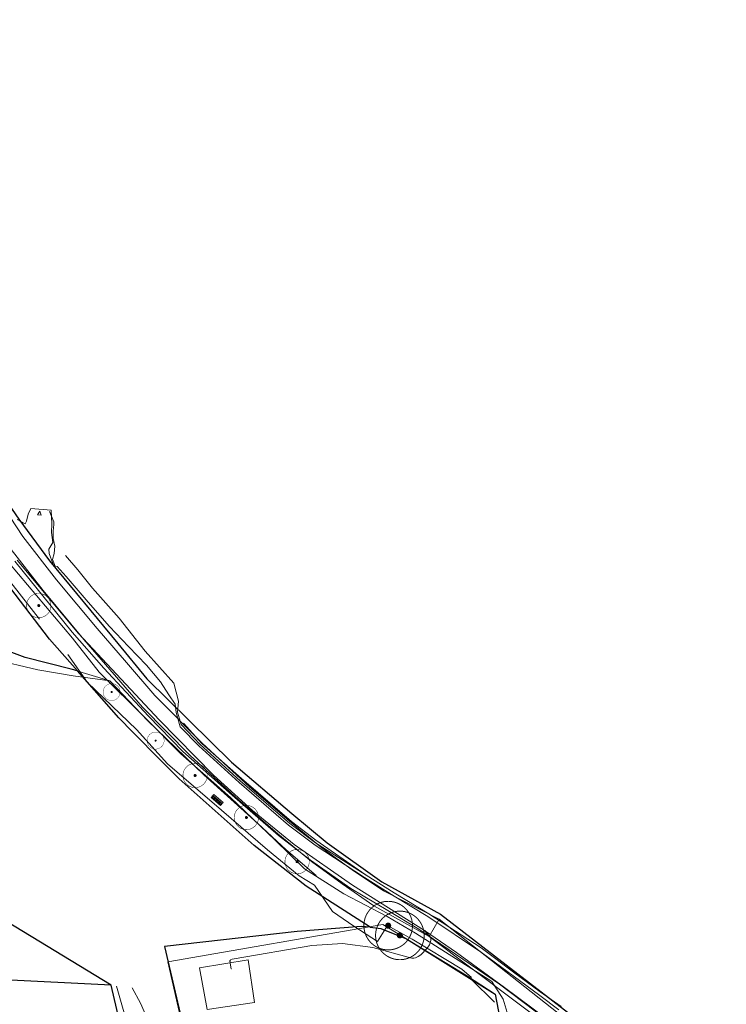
# Model space of a CAD drawing. Header units: metres. Extents: x 190798 to 192239, y 307689 to 310000.
# Tile 86 of 107: x 191562 to 191678, y 309143 to 309305. Entities that reach past the tile are written whole.
import ezdxf
from ezdxf.lldxf.tags import DXFTag

# ---------------------------------------------------------------- set-up
doc = ezdxf.new("R2010")
doc.units = ezdxf.units.M
for name, color, linetype, lineweight in [('B-WE-KL-ET_LS-G', 190, 'KL-LS-N', 5), ('PH-BEST-BOOM-HANDHAVEN', 253, 'Continuous', 9), ('PH-BEST-INRIT', 253, 'Continuous', 9), ('PH-BEST-KANTVERHARDING', 253, 'Continuous', 9), ('PH-INM-DOORGANG', 252, '1-200 FENCELINE2', 18), ('PH-INM-HAAG', 252, '1-200 BLOKHAAG', 18), ('PH-INM-KRUIN', 252, 'Continuous', 18), ('PH-INM-ONVERHARD', 252, 'Continuous', 18), ('PH-INM-RASTERHEKWERK HANDHaven', 252, '1-200 HEKWERK', 18), ('PH-INM-VLAKVERDICHTINGSLIJN', 252, 'Continuous', 18), ('PH-INM-ZITBANK', 252, 'Continuous', 18)]:
    doc.layers.add(name, color=color, linetype=linetype, lineweight=lineweight)
doc.layers.add('PH-BEST-KADASTRALE-GRENS', color=150, linetype='KG-KADASTRAAL-SO')
doc.layers.add('PH-BEST-KL-LAAGSPANNING-ENEXIS', color=12, linetype='1-200 LAAGSPANNING')
doc.styles.add('NLCS-ISO', font='NLCS-ISO.ttf')
doc.styles.add('ROMANS', font='romans.shx')
doc.styles.get("Standard").update_dxf_attribs({"font": 'arial.ttf'})
doc.linetypes.add('1-200 BLOKHAAG', pattern='A,0,-0.035,[1,Gras.shx,S=5,R=0,X=0,Y=0.0025],-0.475', length=0.51)
doc.linetypes.add('1-200 FENCELINE2', pattern='A,1.27,-0.508,[132,ltypeshp.shx,S=0.508,R=0,X=-0.508,Y=0],-0.508,5.08', length=7.366)
doc.linetypes.add('1-200 HEKWERK', pattern='A,1.5,-0.4,["X",ROMANS,S=0.24,R=0,X=-0.275,Y=-0.12],-0.05', length=1.95)
doc.linetypes.add('1-200 LAAGSPANNING', pattern='A,1.5,-0.6,["LS",ROMANS,S=0.24,R=0,X=-0.45,Y=-0.12],-0.05', length=2.15)
tags = doc.linetypes.add('KG-KADASTRAAL-SO', pattern='A,5.5,-2,["K",Standard,S=1.8,R=0,X=0,Y=-0.9],-2,5.5,-2,[5,NLCS.SHX,S=0.75,R=0,X=0,Y=0],-2', length=19).pattern_tags.tags
tags[6] = DXFTag(74, 10)
tags = doc.linetypes.add('KL-LS-N', pattern='A,4,-1,[103,NLCS.SHX,S=0.75,R=0,X=0,Y=0],-1,4,-1,["L",Standard,S=1,R=0,X=0,Y=-0.5],-2', length=13).pattern_tags.tags
tags[18] = DXFTag(74, 10)

# ---------------------------------------------------------------- blocks, each defined once
blk = doc.blocks.new('Bank-SIE-WEG_ZITBANK_MET_LEUNING')
for p, q in [((-0.5, 0.128), (-0.5, 0.153)), ((-0.5, 0.153), (0.5, 0.153)), ((0.5, 0.128), (-0.5, 0.128)), ((-0.5, -0.013), (-0.5, 0.087)), ((-0.5, 0.087), (0.5, 0.087)), ((-0.35, 0.128), (-0.35, 0.087)), ((-0.325, 0.128), (-0.325, 0.087)), ((0.325, 0.128), (0.325, 0.087)), ((0.35, 0.128), (0.35, 0.087)), ((0.5, 0.153), (0.5, 0.128)), ((0.5, 0.087), (0.5, -0.013)), ((0.5, -0.013), (-0.5, -0.013)), ((-0.5, -0.053), (-0.5, -0.153)), ((0.5, -0.053), (-0.5, -0.053)), ((-0.5, -0.153), (0.5, -0.153)), ((-0.35, -0.053), (-0.35, -0.013)), ((-0.325, -0.053), (-0.325, -0.013)), ((0.325, -0.053), (0.325, -0.013)), ((0.35, -0.053), (0.35, -0.013)), ((0.5, -0.153), (0.5, -0.053))]:
    blk.add_line(p, q)
blk = doc.blocks.new('SKL-WTB_HULP_MOF-SO')
at = {"linetype": 'ByBlock', "lineweight": 18}
h = blk.add_hatch(color=0, dxfattribs=at)
h.dxf.hatch_style = 1
h.paths.add_polyline_path([(-0.5625, 0, 1), (0.5625, 0, 1)])
at = {"color": 0, "linetype": 'ByBlock', "lineweight": 18}
blk.add_circle((0, 0), 0.5625, dxfattribs=at)
at = {"color": 0, "linetype": 'ByBlock', "lineweight": 18, "style": 'NLCS-ISO', "flags": 1}
for tag, p in [('TYPE', (1.5, 0)), ('OMSCHRIJVING', (1.5, -3)), ('LABEL', (1.5, -1.5))]:
    blk.add_attdef(tag, p, '', height=1, dxfattribs=at)
blk = doc.blocks.new('SKL-WTB_HULP_OVERIG-SO')
at = {"color": 0, "linetype": 'ByBlock', "lineweight": 18}
for points in [[(-0.1, 0.1), (0.1, -0.1)], [(0.1, 0.1), (-0.1, -0.1)]]:
    blk.add_lwpolyline(points, dxfattribs=at)
at = {"color": 0, "linetype": 'ByBlock', "lineweight": 18, "style": 'NLCS-ISO', "flags": 1}
for tag, p in [('TYPE', (1.5, 0)), ('LABEL', (1.5, -1.5)), ('OMSCHRIJVING', (1.5, -3))]:
    blk.add_attdef(tag, p, '', height=1, dxfattribs=at)
blk = doc.blocks.new('*U24')
at = {"const_width": 0.08}
blk.add_lwpolyline([(1.293, 1.526, 24.202564), (1.526, 1.293, 0.041318)], format="xyb", close=True, dxfattribs=at)
at = {"linetype": 'Continuous', "const_width": 0.25}
blk.add_lwpolyline([(-0.125, 0, 1), (0.125, 0, 1)], format="xyb", close=True, dxfattribs=at)
blk = doc.blocks.new('Inritsymbool')
at = {"layer": 'PH-BEST-INRIT'}
blk.add_lwpolyline([(-0.32, 0.63), (0, 0), (0.31, 0.63)], close=True, dxfattribs=at)

msp = doc.modelspace()

# ---------------------------------------------------------------- linework, layer by layer
at = {"layer": 'B-WE-KL-ET_LS-G', "ltscale": 0.2}
for points in [[(191561.51, 309215.61), (191571.56, 309203.58), (191584.86, 309189.36), (191593.77, 309180.27), (191600.19, 309174.44), (191607.05, 309168.88), (191616.6, 309162.21), (191628.45, 309154.71), (191633.7, 309151.1), (191641.62, 309145.34), (191648.22, 309140.42)], [(191628.51, 309154.66), (191629.22, 309153.86), (191629.4, 309153.67), (191629.49, 309153.41), (191629.48, 309153.1), (191629.3, 309152.4), (191628.9, 309151.8), (191627.83, 309150.73), (191627.43, 309150.43), (191626.98, 309150.22), (191626.72, 309150.16), (191626.36, 309150.17), (191619.95, 309151.94), (191614.95, 309152.57), (191609.93, 309152.29), (191597.14, 309150.07), (191596.86, 309150.01), (191596.59, 309149.91), (191596.53, 309149.82), (191596.48, 309149.71)], [(191596.48, 309149.71), (191596.69, 309148.41)]]:
    msp.add_lwpolyline(points, dxfattribs=at)
at = {"layer": 'PH-BEST-KADASTRALE-GRENS'}
msp.add_line((191576.95, 309145.72), (191253.98, 309161.82), dxfattribs=at)
at = {"layer": 'PH-BEST-KADASTRALE-GRENS', "ltscale": 0.2, "flags": 128}
for points in [[(191576.95, 309145.72), (191398.36, 309254.36), (191377.68, 309269.85), (191311.12, 309319.46), (191300.77, 309324.18), (191275.7, 309335.35), (191265.76, 309339.77), (191261.56, 309341.64), (191209.68, 309355.91), (191170.09, 309364.74)], [(191506.01, 309302.47), (191506.99, 309301.52), (191507.71, 309300.82), (191511.34, 309297.29), (191518.59, 309290.23), (191528.97, 309280.13), (191537.44, 309269.95), (191541.03, 309264.9), (191545.58, 309255.34), (191550.88, 309242.61), (191552.83, 309237.33), (191555.63, 309232.53), (191557.62, 309228.34), (191561.78, 309222.4), (191566.82, 309215.54), (191578.03, 309201.9), (191582.81, 309196.12), (191596.74, 309182.39), (191606.64, 309173.95), (191612.46, 309169.13), (191621.44, 309162.74), (191631.08, 309157.4), (191673.05, 309125.01), (191677.75, 309122.77)], [(191571.39, 309197.42), (191566.81, 309202.62), (191557.94, 309214.2), (191551.36, 309223.81), (191546.88, 309231.78), (191543.96, 309238.23), (191537.9, 309252.91), (191534.47, 309259.48), (191531.8, 309263.14), (191505.35, 309293.69)], [(191571.39, 309197.42), (191570.39, 309197.73), (191562.83, 309199.65), (191552.1, 309203.64), (191527.65, 309212.47), (191495.39, 309225.24), (191470.07, 309234.35), (191452.53, 309240.73), (191429.15, 309248.93), (191409.78, 309258.56), (191388.95, 309273.91)], [(191619.5, 309155.26), (191609.01, 309162), (191600.47, 309168.71), (191588.14, 309179.65), (191585.13, 309182.69), (191580.49, 309187.37), (191578.21, 309189.68), (191571.39, 309197.42)], [(191619.5, 309155.26), (191618.03, 309155.4), (191607.54, 309154.55), (191585.73, 309152.08), (191591.42, 309127.69), (191593.22, 309119.53), (191595.03, 309111.34), (191604.73, 309066.57)], [(191619.5, 309155.26), (191621.3, 309155.08), (191625.48, 309153.34), (191640.08, 309144.28), (191640.83, 309140.27)], [(191594.94, 309064.55), (191585.27, 309109.18), (191584.1, 309114.47), (191581.66, 309125.53), (191576.95, 309145.72)]]:
    msp.add_lwpolyline(points, dxfattribs=at)
at = {"layer": 'PH-BEST-KANTVERHARDING', "color": 8}
for p, q in [((191629.21, 309153.76), (191630.89, 309156.58)), ((191621.63, 309155.69), (191586.26, 309149.58)), ((191629.21, 309153.76), (191629.14, 309153.81)), ((191586.26, 309149.58), (191596.39, 309105.3))]:
    msp.add_line(p, q, dxfattribs=at)
for points in [[(191410.57, 309258.17), (191419.53, 309250.55), (191425.86, 309246.74), (191436.98, 309242.37), (191454.53, 309235.88), (191472.21, 309228.82), (191493.69, 309220.82), (191513.38, 309214.11), (191534.93, 309206.43), (191551.26, 309201.12), (191557.43, 309199.37), (191564.91, 309197.6), (191570.68, 309196.6), (191576.7, 309195.77)], [(191576.7, 309195.77), (191570.39, 309197.73), (191562.83, 309199.65), (191552.1, 309203.64), (191527.65, 309212.47), (191498.41, 309224.15), (191484.26, 309229.25), (191470.07, 309234.35), (191444.54, 309243.63), (191429.15, 309248.93), (191422.14, 309252.13), (191415.39, 309256.12), (191410.57, 309258.17)], [(191540.88, 309256.14), (191544.89, 309247.3), (191548.8, 309237.72), (191553.8, 309227.5), (191560.12, 309217.86), (191565.76, 309210.66), (191572.48, 309202.58), (191582.08, 309191.45), (191589.96, 309183.51), (191597.82, 309176.28), (191604.37, 309170.64), (191609.87, 309166.08), (191614.94, 309162.39), (191620.13, 309158.79), (191629.21, 309153.76)], [(191549.27, 309244.03), (191551.37, 309238.87), (191556.24, 309228.9), (191562.41, 309219.5), (191567.95, 309212.42), (191574.62, 309204.4), (191579.46, 309198.78), (191584.15, 309193.36), (191591.91, 309185.54), (191599.69, 309178.38), (191606.19, 309172.78), (191611.6, 309168.3), (191616.57, 309164.68), (191621.74, 309161.28), (191630.89, 309156.58)], [(191610.65, 309163.79), (191605.73, 309168), (191601.06, 309172.35), (191592.2, 309180.32), (191582.93, 309189.27), (191576.7, 309195.77)], [(191630.89, 309156.58), (191655.89, 309136.78), (191665.86, 309129.15), (191673.02, 309123.89)], [(191621.63, 309155.69), (191635.34, 309147.32), (191640.08, 309144.28)], [(191672.42, 309120.37), (191657.25, 309132.64), (191629.21, 309153.76)], [(191600.49, 309142.89), (191592.7, 309141.72), (191591.47, 309148.59), (191599.47, 309149.88), (191600.49, 309142.89)]]:
    msp.add_lwpolyline(points, dxfattribs=at)
at = {"layer": 'PH-INM-DOORGANG', "ltscale": 0.2}
msp.add_line((191616.85, 309155.43), (191613.33, 309157.84), dxfattribs=at)
msp.add_lwpolyline([(191639.98, 309142.95), (191636.16, 309146.65)], dxfattribs=at)
at = {"layer": 'PH-INM-DOORGANG'}
msp.add_point((191636.15, 309146.66), dxfattribs=at)
at = {"layer": 'PH-INM-HAAG', "flags": 128}
msp.add_lwpolyline([(191636.16, 309147.01), (191634.6, 309148.35), (191626.45, 309153.3), (191622.38, 309155.57), (191620.75, 309152.94), (191616.85, 309155.43)], dxfattribs=at)
at = {"layer": 'PH-INM-KRUIN'}
msp.add_lwpolyline([(191618.89, 309163.85), (191610.58, 309169.6), (191606.59, 309172.64), (191598.38, 309179.7), (191591.84, 309185.49), (191588.83, 309188.82)], dxfattribs=at)
at = {"layer": 'PH-INM-ONVERHARD'}
for points in [[(191650.52, 309141.69), (191647.42, 309144.05), (191643.04, 309147.3), (191637.83, 309151.12), (191629.02, 309157.03), (191623.48, 309160.35), (191618.57, 309163.47), (191610.48, 309168.79), (191606.07, 309172.07), (191598, 309179.09), (191591.38, 309185.11), (191588.29, 309188.23), (191587.65, 309190.58), (191587.49, 309191.94), (191586.45, 309193.47), (191585.06, 309195.64), (191582.75, 309198.38), (191579.8, 309201.44), (191576.69, 309204.7), (191573.15, 309208.7), (191569.54, 309212.94), (191568.08, 309214.6), (191567.62, 309214.46), (191567.34, 309215.08), (191566.75, 309216.75), (191566.72, 309217.44), (191567.34, 309218.54), (191567.14, 309220.19), (191567.2, 309221.63), (191567.06, 309223.83), (191563.73, 309224.14), (191563.28, 309223.22), (191563.03, 309222.04), (191562.82, 309221.62), (191561.48, 309222.31)], [(191678.06, 309113.88), (191676.81, 309116.28), (191675.41, 309118.14), (191673.98, 309119.65), (191671.77, 309121.21), (191668.75, 309123.32), (191661.88, 309129.01), (191657.8, 309132.49), (191654.56, 309135.34), (191649.14, 309139.57), (191646.66, 309141.47), (191640.77, 309145.91), (191637.14, 309148.39), (191627.5, 309154.94), (191622.4, 309158.02), (191616.35, 309161.66), (191609.72, 309166.31), (191604.48, 309170.38), (191596.83, 309176.98), (191588.74, 309184.14), (191583.06, 309189.99), (191575.76, 309197.87), (191570.55, 309203.77), (191561.13, 309215.46)]]:
    msp.add_lwpolyline(points, dxfattribs=at)
at = {"layer": 'PH-INM-RASTERHEKWERK HANDHaven'}
for points in [[(191565.17, 309205.92), (191558.88, 309213.97), (191552.77, 309222.72), (191548.07, 309231.46), (191543.49, 309241.28), (191540.43, 309251.65), (191537.02, 309257.85), (191535.76, 309260.44), (191534.24, 309262.93), (191530.34, 309267.8), (191526.86, 309271.32)], [(191613.33, 309157.84), (191610.36, 309162.21), (191607.87, 309163.71), (191602.66, 309168.02), (191595.11, 309174.54), (191586.21, 309182.16), (191581.13, 309187.78), (191573.06, 309195.51), (191569.81, 309200.1)]]:
    msp.add_lwpolyline(points, dxfattribs=at)
at = {"layer": 'PH-INM-VLAKVERDICHTINGSLIJN'}
for points in [[(191567.75, 309214.65), (191567.33, 309215.75), (191567.56, 309216.75), (191567.67, 309217.95), (191567.43, 309219.2), (191567.39, 309220.42), (191567.54, 309221.5), (191567.53, 309221.91), (191566.81, 309223.62)], [(191650.94, 309142.23), (191647.46, 309144.62), (191643.28, 309147.72), (191637.76, 309151.86), (191629.19, 309157.48), (191623.49, 309160.9), (191618.89, 309163.85), (191610.53, 309169.13), (191606.33, 309172.33), (191598.16, 309179.34), (191591.55, 309185.33), (191588.47, 309188.63), (191587.84, 309190.66), (191588.03, 309192.46), (191587.27, 309195.42), (191582.55, 309200.66), (191578.24, 309206.09), (191573.88, 309211.03), (191571.46, 309214.06), (191569.44, 309216.4)], [(191642.19, 309140.68), (191641.37, 309143.45), (191639.54, 309146.35), (191626.99, 309154.3), (191622.33, 309157.04), (191615.22, 309160.75), (191608.74, 309164.85), (191603.84, 309169.64), (191596.57, 309176.59), (191588.38, 309183.76), (191582.64, 309189.57), (191575, 309197.23), (191570.61, 309202.82), (191560.26, 309215.06)], [(191577.84, 309145.55), (191580.09, 309137.75)], [(191583.36, 309139.14), (191581.75, 309142.76), (191580.4, 309145.3)]]:
    msp.add_lwpolyline(points, dxfattribs=at)

# ---------------------------------------------------------------- block references
at = {"layer": 'PH-BEST-BOOM-HANDHAVEN'}
for p in [(191565.04, 309208.16), (191590.74, 309180.22), (191599.17, 309173.31), (191607.51, 309166.05)]:
    msp.add_blockref('*U24', p, dxfattribs=at)
for p, xscale, yscale, zscale in [((191577.02, 309193.94), 0.7, 0.7, 0.7), ((191584.25, 309185.96), 0.7, 0.7, 0.7), ((191622.48, 309155.53), 2, 2, 2), ((191624.4, 309153.92), 2, 2, 2)]:
    msp.add_blockref('*U24', p, dxfattribs=dict(at, xscale=xscale, yscale=yscale, zscale=zscale))
at = {"layer": 'PH-BEST-INRIT', "rotation": 173.140753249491}
msp.add_blockref('Inritsymbool', (191565.22, 309223.69), dxfattribs=at)
at = {"layer": 'PH-BEST-KL-LAAGSPANNING-ENEXIS', "xscale": 0.1, "yscale": 0.1, "zscale": 0.1}
for name, p in [('SKL-WTB_HULP_MOF-SO', (191628.51, 309154.66)), ('SKL-WTB_HULP_MOF-SO', (191596.48, 309149.71)), ('SKL-WTB_HULP_OVERIG-SO', (191596.69, 309148.41))]:
    msp.add_blockref(name, p, dxfattribs=at)
at = {"layer": 'PH-INM-ZITBANK', "xscale": 2, "yscale": 2, "rotation": 139.654110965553}
msp.add_blockref('Bank-SIE-WEG_ZITBANK_MET_LEUNING', (191594.37, 309176.19), dxfattribs=at)

doc.saveas('drawing.dxf')
